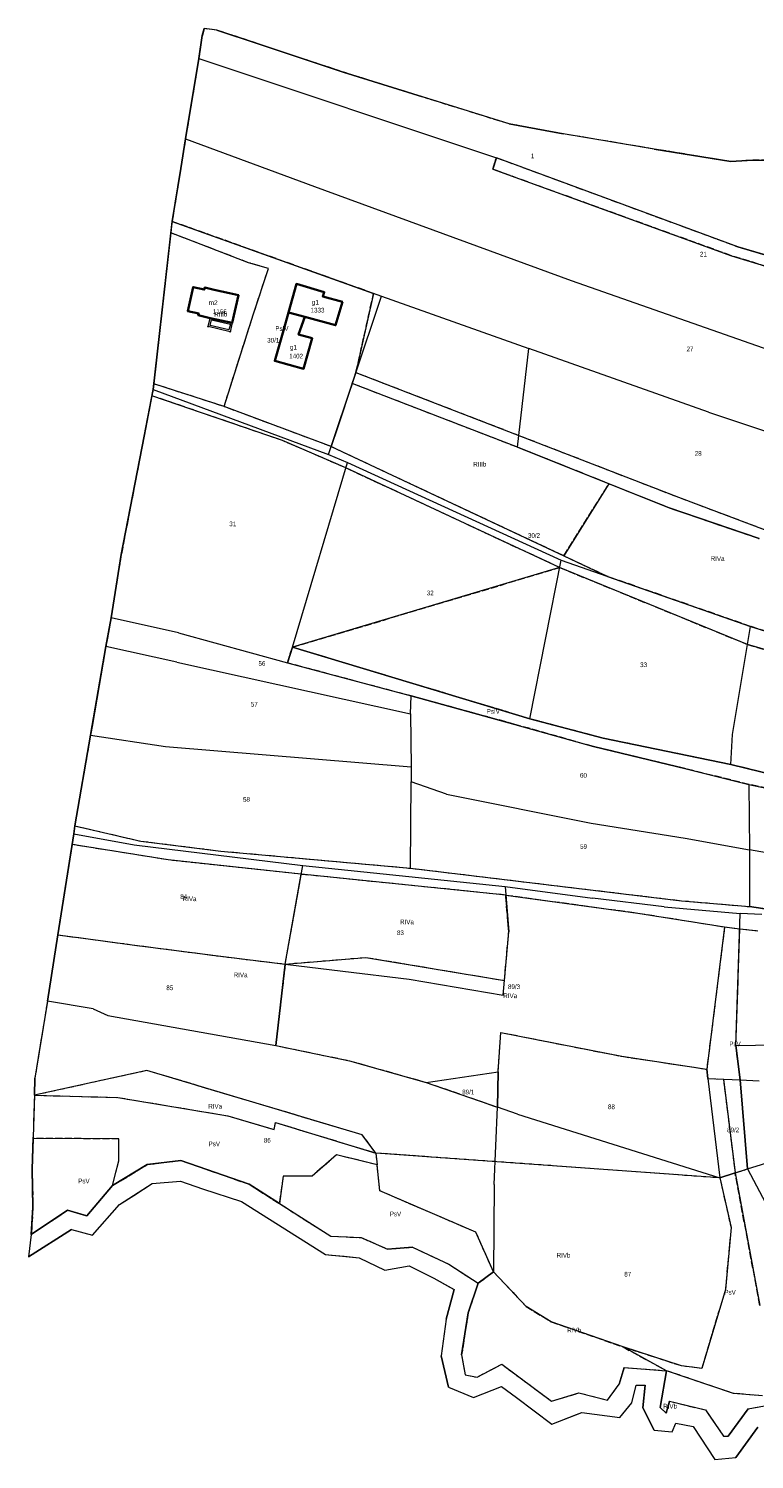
# Model space of a CAD drawing. Header units: metres. Extents: x 7496145 to 7500200, y 5498500 to 5502080.
# Tile 99 of 202: x 7496145 to 7496376, y 5501624 to 5502080. Entities that reach past the tile are written whole.
import ezdxf
from ezdxf.enums import TextEntityAlignment as Align

# ---------------------------------------------------------------- set-up
doc = ezdxf.new("R2010")
doc.units = ezdxf.units.M
doc.header["$MEASUREMENT"] = 0
for name, pattern in [('2.25_0.75', [3, 2.25, -0.75]), ('219-1000', [0]), ('egug-1000', [0])]:
    doc.linetypes.add(name, pattern=pattern)
doc.layers.get('0').update_dxf_attribs({"color": 2, "linetype": 'CONTINUOUS', "lineweight": 5})
for name, color, linetype in [('209-oznaczenie konturu klasyfikacyjnego', 7, 'CONTINUOUS'), ('211-numer działki ewidencyjnej', 7, 'CONTINUOUS'), ('217-kontur klasyfikacyjny', 7, 'CONTINUOUS'), ('218-kontur użytku gruntowego', 7, 'CONTINUOUS'), ('219-działka ewidencyjna', 7, 'CONTINUOUS'), ('312-budynek ewidencyjny', 7, 'CONTINUOUS'), ('312-oznaczenie budynku ewidencyjnego', 7, 'CONTINUOUS'), ('312-oznaczenie budynku ewidencyjnego-Atr117', 7, 'CONTINUOUS'), ('Punkt budynku', 7, 'CONTINUOUS'), ('taras', 7, 'CONTINUOUS')]:
    doc.layers.add(name, color=color, linetype=linetype)
doc.styles.get("Standard").update_dxf_attribs({"font": 'Working1250', "width": 0.75})

# ---------------------------------------------------------------- blocks, each defined once
blk = doc.blocks.new('PUNKTBUD')
at = {"color": 0}
blk.add_circle((0, 0), 0.09, dxfattribs=at)

msp = doc.modelspace()

# ---------------------------------------------------------------- linework, layer by layer
at = {"layer": '217-kontur klasyfikacyjny', "color": 3, "linetype": '2.25_0.75', "lineweight": 18, "flags": 128}
for points in [[(7496200.55, 5502077.75), (7496199.43, 5502070.4)], [(7496201.16, 5502079.96), (7496200.55, 5502077.75)], [(7496205.18, 5502079.48), (7496201.16, 5502079.96)], [(7496218.62, 5502075), (7496205.18, 5502079.48)], [(7496245.47, 5502066.08), (7496218.62, 5502075)], [(7496199.43, 5502070.4), (7496195.2, 5502044.8)], [(7496270.67, 5502058.19), (7496245.47, 5502066.08)], [(7496298.32, 5502049.59), (7496270.67, 5502058.19)], [(7496315.49, 5502046.46), (7496298.32, 5502049.59)], [(7496344.48, 5502041.59), (7496315.49, 5502046.46)], [(7496195.2, 5502044.8), (7496193.67, 5502035.39)], [(7496368.93, 5502037.6), (7496344.48, 5502041.59)], [(7496293.11, 5502035.13), (7496294.23, 5502038.84)], [(7496294.23, 5502038.84), (7496371.11, 5502010.47)], [(7496375.88, 5502038.08), (7496368.93, 5502037.6)], [(7496410.9, 5502037.95), (7496375.88, 5502038.08)], [(7496193.67, 5502035.39), (7496191.47, 5502021.88)], [(7496369.08, 5502007.61), (7496293.11, 5502035.13)], [(7496190.93, 5502018.54), (7496190.77, 5502017.12)], [(7496191.47, 5502021.88), (7496190.93, 5502018.54)], [(7496255.1, 5501995.57), (7496190.93, 5502018.54)], [(7496190.51, 5502014.87), (7496185.06, 5501966.81)], [(7496190.77, 5502017.12), (7496190.51, 5502014.87)], [(7496200.18, 5502011.2), (7496190.51, 5502014.87)], [(7496215.3, 5502005.36), (7496200.18, 5502011.2)], [(7496371.11, 5502010.47), (7496405.39, 5502000.36)], [(7496221.62, 5502003.55), (7496215.3, 5502005.36)], [(7496406.44, 5501996.18), (7496369.08, 5502007.61)], [(7496216.85, 5501989.05), (7496221.62, 5502003.55)], [(7496249.49, 5501970.39), (7496255.1, 5501995.57)], [(7496207.47, 5501959.54), (7496216.85, 5501989.05)], [(7496248.32, 5501966.88), (7496249.49, 5501970.39)], [(7496249.49, 5501970.39), (7496301.34, 5501950.37)], [(7496184.85, 5501964.95), (7496184.47, 5501963)], [(7496185.06, 5501966.81), (7496184.85, 5501964.95)], [(7496207.47, 5501959.54), (7496185.06, 5501966.81)], [(7496243.72, 5501953.1), (7496248.32, 5501966.88)], [(7496300.95, 5501946.57), (7496248.32, 5501966.88)], [(7496184.47, 5501963), (7496182, 5501950.14)], [(7496226.1, 5501948.71), (7496184.47, 5501963)], [(7496241.61, 5501946.8), (7496207.47, 5501959.54)], [(7496182, 5501950.14), (7496174.74, 5501912.39)], [(7496241.61, 5501946.8), (7496243.72, 5501953.1)], [(7496301.34, 5501950.37), (7496352.25, 5501930.62)], [(7496246.25, 5501940), (7496226.1, 5501948.71)], [(7496315.69, 5501911.96), (7496241.61, 5501946.8)], [(7496330.07, 5501934.96), (7496300.95, 5501946.57)], [(7496314.37, 5501908.24), (7496246.25, 5501940)], [(7496315.69, 5501911.96), (7496330.07, 5501934.96)], [(7496330.07, 5501934.96), (7496349.3, 5501927.29)], [(7496349.3, 5501927.29), (7496377.93, 5501917.45)], [(7496352.25, 5501930.62), (7496380.4, 5501920.08)], [(7496174.74, 5501912.39), (7496171.49, 5501892.22)], [(7496329.64, 5501905.4), (7496315.69, 5501911.96)], [(7496229.27, 5501882.85), (7496314.37, 5501908.24)], [(7496314.37, 5501908.24), (7496374.16, 5501883.75)], [(7496375.11, 5501889.5), (7496329.64, 5501905.4)], [(7496171.49, 5501892.22), (7496169.83, 5501883.1)], [(7496386.06, 5501886.06), (7496375.11, 5501889.5)], [(7496169.83, 5501883.1), (7496165.42, 5501857.57)], [(7496227.64, 5501877.87), (7496229.27, 5501882.85)], [(7496304.91, 5501860.06), (7496229.27, 5501882.85)], [(7496374.16, 5501883.75), (7496434.68, 5501866.18)], [(7496267.07, 5501867.32), (7496227.64, 5501877.87)], [(7496300.13, 5501858.29), (7496267.07, 5501867.32)], [(7496328.18, 5501853.87), (7496304.91, 5501860.06)], [(7496164.94, 5501854.82), (7496159.92, 5501825.97)], [(7496165.42, 5501857.57), (7496164.94, 5501854.82)], [(7496325.14, 5501851.2), (7496300.13, 5501858.29)], [(7496354.72, 5501844.08), (7496325.14, 5501851.2)], [(7496368.9, 5501845.46), (7496328.18, 5501853.87)], [(7496397.99, 5501838.43), (7496368.9, 5501845.46)], [(7496374.68, 5501839.16), (7496354.72, 5501844.08)], [(7496395.27, 5501834.73), (7496374.68, 5501839.16)], [(7496159.6, 5501823.4), (7496159.06, 5501820)], [(7496159.92, 5501825.97), (7496159.6, 5501823.4)], [(7496159.92, 5501825.97), (7496180.93, 5501821.08)], [(7496159.06, 5501820), (7496154.49, 5501791.24)], [(7496189.63, 5501815.11), (7496159.06, 5501820)], [(7496180.93, 5501821.08), (7496206.49, 5501817.91)], [(7496206.49, 5501817.91), (7496266.91, 5501812.45)], [(7496232.08, 5501810.51), (7496189.63, 5501815.11)], [(7496226.95, 5501781.9), (7496232.08, 5501810.51)], [(7496297.19, 5501803.91), (7496232.08, 5501810.51)], [(7496266.91, 5501812.45), (7496353.21, 5501802.09)], [(7496298.14, 5501792.16), (7496297.19, 5501803.91)], [(7496297.19, 5501803.91), (7496339.27, 5501798.17)], [(7496353.21, 5501802.09), (7496374.89, 5501800.22)], [(7496374.89, 5501800.22), (7496407.33, 5501795.34)], [(7496339.27, 5501798.17), (7496366.93, 5501793.74)], [(7496154.49, 5501791.24), (7496151.22, 5501770.08)], [(7496154.49, 5501791.24), (7496167.37, 5501789.48)], [(7496296.79, 5501776.68), (7496298.14, 5501792.16)], [(7496366.93, 5501793.74), (7496361.22, 5501748.4)], [(7496366.93, 5501793.74), (7496371.75, 5501793.18)], [(7496370.5, 5501755.94), (7496371.75, 5501793.18)], [(7496371.75, 5501793.18), (7496377.49, 5501792.52)], [(7496167.37, 5501789.48), (7496178.25, 5501788.06)], [(7496178.25, 5501788.06), (7496205.63, 5501784.5)], [(7496205.63, 5501784.5), (7496226.95, 5501781.9)], [(7496226.95, 5501781.9), (7496223.93, 5501755.96)], [(7496226.95, 5501781.9), (7496252.67, 5501784.05)], [(7496252.67, 5501784.05), (7496296.79, 5501776.68)], [(7496151.22, 5501770.08), (7496148.81, 5501755.39)], [(7496294.78, 5501747.59), (7496295.65, 5501760.15)], [(7496295.65, 5501760.15), (7496334.18, 5501752.51)], [(7496148.81, 5501755.39), (7496147.19, 5501745.51)], [(7496223.93, 5501755.96), (7496247.42, 5501751.12)], [(7496371.9, 5501745.02), (7496370.5, 5501755.94)], [(7496247.42, 5501751.12), (7496271.89, 5501744.21)], [(7496334.18, 5501752.51), (7496361.22, 5501748.4)], [(7496182.93, 5501747.98), (7496147.06, 5501740.11)], [(7496147.19, 5501745.51), (7496147.06, 5501740.11)], [(7496251.51, 5501727.48), (7496182.93, 5501747.98)], [(7496294.62, 5501736.31), (7496294.78, 5501747.59)], [(7496361.22, 5501748.4), (7496361.58, 5501745.41)], [(7496361.58, 5501745.41), (7496366.54, 5501745.22)], [(7496366.54, 5501745.22), (7496370.25, 5501715.34)], [(7496374.23, 5501716.62), (7496371.9, 5501745.02)], [(7496147.06, 5501740.11), (7496146.67, 5501726.75)], [(7496147.06, 5501740.11), (7496173.69, 5501739.41)], [(7496271.89, 5501744.21), (7496294.62, 5501736.31)], [(7496173.69, 5501739.41), (7496208.66, 5501733.56)], [(7496208.66, 5501733.56), (7496223.42, 5501729.15)], [(7496223.42, 5501729.15), (7496223.84, 5501731.42)], [(7496223.84, 5501731.42), (7496255.84, 5501721.7)], [(7496146.67, 5501726.75), (7496146.66, 5501726.3)], [(7496255.84, 5501721.7), (7496251.51, 5501727.48)], [(7496146.66, 5501726.3), (7496146.36, 5501716.58)], [(7496173.97, 5501726.26), (7496146.66, 5501726.3)], [(7496173.97, 5501719.19), (7496173.97, 5501726.26)], [(7496171.97, 5501711.33), (7496173.97, 5501719.19)], [(7496171.97, 5501711.33), (7496183, 5501718.01)], [(7496183, 5501718.01), (7496193.72, 5501719.33)], [(7496193.72, 5501719.33), (7496215.43, 5501711.77)], [(7496243.27, 5501721.11), (7496235.5, 5501714.29)], [(7496256.23, 5501717.97), (7496243.27, 5501721.11)], [(7496255.84, 5501721.7), (7496256.23, 5501717.97)], [(7496365.38, 5501713.78), (7496255.84, 5501721.7)], [(7496257.1, 5501709.65), (7496256.23, 5501717.97)], [(7496146.36, 5501716.58), (7496146.6, 5501704.41)], [(7496226.29, 5501714.34), (7496225.11, 5501705.61)], [(7496235.5, 5501714.29), (7496226.29, 5501714.34)], [(7496370.25, 5501715.34), (7496365.38, 5501713.78)], [(7496365.38, 5501713.78), (7496368.96, 5501697.93)], [(7496370.25, 5501715.34), (7496374.23, 5501716.62)], [(7496378.15, 5501673.17), (7496370.25, 5501715.34)], [(7496163.82, 5501701.72), (7496171.97, 5501711.33)], [(7496215.43, 5501711.77), (7496225.11, 5501705.61)], [(7496287.68, 5501696.46), (7496257.1, 5501709.65)], [(7496146.6, 5501704.41), (7496146.09, 5501695.77)], [(7496225.11, 5501705.61), (7496241.5, 5501695.19)], [(7496146.09, 5501695.77), (7496157.6, 5501703.47)], [(7496157.6, 5501703.47), (7496163.82, 5501701.72)], [(7496241.5, 5501695.19), (7496251.15, 5501694.77)], [(7496251.15, 5501694.77), (7496259.55, 5501691.09)], [(7496293.28, 5501683.88), (7496287.68, 5501696.46)], [(7496368.96, 5501697.93), (7496367.16, 5501678.26)], [(7496259.55, 5501691.09), (7496267.47, 5501691.66)], [(7496267.47, 5501691.66), (7496279.05, 5501686.28)], [(7496279.05, 5501686.28), (7496288.42, 5501680.2)], [(7496288.42, 5501680.2), (7496293.28, 5501683.88)], [(7496293.28, 5501683.88), (7496303.69, 5501672.82)], [(7496288.42, 5501680.2), (7496285.23, 5501670.8)], [(7496367.16, 5501678.26), (7496359.66, 5501653.09)], [(7496303.69, 5501672.82), (7496311.64, 5501667.96)], [(7496285.23, 5501670.8), (7496283.16, 5501657.35)], [(7496311.64, 5501667.96), (7496334.59, 5501659.9)], [(7496334.59, 5501659.9), (7496348.38, 5501652.35)], [(7496353.14, 5501653.87), (7496334.59, 5501659.9)], [(7496283.16, 5501657.35), (7496284.29, 5501651)], [(7496288.07, 5501650.25), (7496295.91, 5501654.43)], [(7496295.91, 5501654.43), (7496311.78, 5501642.62)], [(7496359.66, 5501653.09), (7496353.14, 5501653.87)], [(7496284.29, 5501651), (7496288.07, 5501650.25)], [(7496333.33, 5501648.07), (7496334.96, 5501653.35)], [(7496334.96, 5501653.35), (7496348.38, 5501652.35)], [(7496348.38, 5501652.35), (7496346.36, 5501640.62)], [(7496369.78, 5501645.11), (7496348.38, 5501652.35)], [(7496311.78, 5501642.62), (7496320.48, 5501645.27)], [(7496320.48, 5501645.27), (7496329.64, 5501643.01)], [(7496329.64, 5501643.01), (7496333.33, 5501648.07)], [(7496378.94, 5501644.34), (7496369.78, 5501645.11)], [(7496346.36, 5501640.62), (7496348.33, 5501638.84)], [(7496348.33, 5501638.84), (7496349.39, 5501642.59)], [(7496349.39, 5501642.59), (7496360.81, 5501639.84)], [(7496360.81, 5501639.84), (7496366.6, 5501631.54)], [(7496368.09, 5501631.48), (7496374.47, 5501640.2)], [(7496374.47, 5501640.2), (7496379.63, 5501641.1)], [(7496366.6, 5501631.54), (7496368.09, 5501631.48)]]:
    msp.add_lwpolyline(points, dxfattribs=at)
at = {"layer": '218-kontur użytku gruntowego', "color": 3, "linetype": 'egug-1000', "lineweight": 18, "flags": 128}
for points in [[(7496200.55, 5502077.75), (7496199.43, 5502070.4)], [(7496201.16, 5502079.96), (7496200.55, 5502077.75)], [(7496205.18, 5502079.48), (7496201.16, 5502079.96)], [(7496218.62, 5502075), (7496205.18, 5502079.48)], [(7496245.47, 5502066.08), (7496218.62, 5502075)], [(7496199.43, 5502070.4), (7496195.2, 5502044.8)], [(7496270.67, 5502058.19), (7496245.47, 5502066.08)], [(7496298.32, 5502049.59), (7496270.67, 5502058.19)], [(7496315.49, 5502046.46), (7496298.32, 5502049.59)], [(7496344.48, 5502041.59), (7496315.49, 5502046.46)], [(7496195.2, 5502044.8), (7496193.67, 5502035.39)], [(7496368.93, 5502037.6), (7496344.48, 5502041.59)], [(7496294.23, 5502038.84), (7496293.11, 5502035.13)], [(7496371.11, 5502010.47), (7496294.23, 5502038.84)], [(7496375.88, 5502038.08), (7496368.93, 5502037.6)], [(7496410.9, 5502037.95), (7496375.88, 5502038.08)], [(7496193.67, 5502035.39), (7496191.47, 5502021.88)], [(7496293.11, 5502035.13), (7496369.08, 5502007.61)], [(7496190.93, 5502018.54), (7496190.77, 5502017.12)], [(7496191.47, 5502021.88), (7496190.93, 5502018.54)], [(7496190.93, 5502018.54), (7496255.1, 5501995.57)], [(7496190.51, 5502014.87), (7496185.06, 5501966.81)], [(7496190.77, 5502017.12), (7496190.51, 5502014.87)], [(7496200.18, 5502011.2), (7496190.51, 5502014.87)], [(7496215.3, 5502005.36), (7496200.18, 5502011.2)], [(7496405.39, 5502000.36), (7496371.11, 5502010.47)], [(7496221.62, 5502003.55), (7496215.3, 5502005.36)], [(7496369.08, 5502007.61), (7496406.44, 5501996.18)], [(7496216.85, 5501989.05), (7496221.62, 5502003.55)], [(7496255.1, 5501995.57), (7496249.49, 5501970.39)], [(7496207.47, 5501959.54), (7496216.85, 5501989.05)], [(7496249.49, 5501970.39), (7496248.32, 5501966.88)], [(7496249.49, 5501970.39), (7496301.34, 5501950.37)], [(7496184.85, 5501964.95), (7496184.47, 5501963)], [(7496185.06, 5501966.81), (7496184.85, 5501964.95)], [(7496207.47, 5501959.54), (7496185.06, 5501966.81)], [(7496248.32, 5501966.88), (7496243.72, 5501953.1)], [(7496300.95, 5501946.57), (7496248.32, 5501966.88)], [(7496184.47, 5501963), (7496182, 5501950.14)], [(7496226.1, 5501948.71), (7496184.47, 5501963)], [(7496241.61, 5501946.8), (7496207.47, 5501959.54)], [(7496182, 5501950.14), (7496174.74, 5501912.39)], [(7496243.72, 5501953.1), (7496241.61, 5501946.8)], [(7496301.34, 5501950.37), (7496352.25, 5501930.62)], [(7496246.25, 5501940), (7496226.1, 5501948.71)], [(7496241.61, 5501946.8), (7496315.69, 5501911.96)], [(7496330.07, 5501934.96), (7496300.95, 5501946.57)], [(7496314.37, 5501908.24), (7496246.25, 5501940)], [(7496330.07, 5501934.96), (7496315.69, 5501911.96)], [(7496349.3, 5501927.29), (7496330.07, 5501934.96)], [(7496377.93, 5501917.45), (7496349.3, 5501927.29)], [(7496352.25, 5501930.62), (7496380.4, 5501920.08)], [(7496174.74, 5501912.39), (7496171.49, 5501892.22)], [(7496315.69, 5501911.96), (7496329.64, 5501905.4)], [(7496314.37, 5501908.24), (7496229.27, 5501882.85)], [(7496374.16, 5501883.75), (7496314.37, 5501908.24)], [(7496329.64, 5501905.4), (7496375.11, 5501889.5)], [(7496171.49, 5501892.22), (7496169.83, 5501883.1)], [(7496375.11, 5501889.5), (7496386.06, 5501886.06)], [(7496169.83, 5501883.1), (7496165.42, 5501857.57)], [(7496229.27, 5501882.85), (7496227.64, 5501877.87)], [(7496304.91, 5501860.06), (7496229.27, 5501882.85)], [(7496434.68, 5501866.18), (7496374.16, 5501883.75)], [(7496227.64, 5501877.87), (7496267.07, 5501867.32)], [(7496267.07, 5501867.32), (7496300.13, 5501858.29)], [(7496328.18, 5501853.87), (7496304.91, 5501860.06)], [(7496164.94, 5501854.82), (7496159.92, 5501825.97)], [(7496165.42, 5501857.57), (7496164.94, 5501854.82)], [(7496300.13, 5501858.29), (7496325.14, 5501851.2)], [(7496325.14, 5501851.2), (7496354.72, 5501844.08)], [(7496368.9, 5501845.46), (7496328.18, 5501853.87)], [(7496397.99, 5501838.43), (7496368.9, 5501845.46)], [(7496354.72, 5501844.08), (7496374.68, 5501839.16)], [(7496374.68, 5501839.16), (7496395.27, 5501834.73)], [(7496159.6, 5501823.4), (7496159.06, 5501820)], [(7496159.92, 5501825.97), (7496159.6, 5501823.4)], [(7496159.92, 5501825.97), (7496180.93, 5501821.08)], [(7496159.06, 5501820), (7496154.49, 5501791.24)], [(7496189.63, 5501815.11), (7496159.06, 5501820)], [(7496180.93, 5501821.08), (7496206.49, 5501817.91)], [(7496206.49, 5501817.91), (7496266.91, 5501812.45)], [(7496232.08, 5501810.51), (7496189.63, 5501815.11)], [(7496226.95, 5501781.9), (7496232.08, 5501810.51)], [(7496297.19, 5501803.91), (7496232.08, 5501810.51)], [(7496266.91, 5501812.45), (7496353.21, 5501802.09)], [(7496298.14, 5501792.16), (7496297.19, 5501803.91)], [(7496297.19, 5501803.91), (7496339.27, 5501798.17)], [(7496353.21, 5501802.09), (7496374.89, 5501800.22)], [(7496374.89, 5501800.22), (7496407.33, 5501795.34)], [(7496339.27, 5501798.17), (7496366.93, 5501793.74)], [(7496154.49, 5501791.24), (7496151.22, 5501770.08)], [(7496154.49, 5501791.24), (7496167.37, 5501789.48)], [(7496296.79, 5501776.68), (7496298.14, 5501792.16)], [(7496366.93, 5501793.74), (7496361.22, 5501748.4)], [(7496366.93, 5501793.74), (7496371.75, 5501793.18)], [(7496370.5, 5501755.94), (7496371.75, 5501793.18)], [(7496371.75, 5501793.18), (7496377.49, 5501792.52)], [(7496167.37, 5501789.48), (7496178.25, 5501788.06)], [(7496178.25, 5501788.06), (7496205.63, 5501784.5)], [(7496205.63, 5501784.5), (7496226.95, 5501781.9)], [(7496226.95, 5501781.9), (7496223.93, 5501755.96)], [(7496226.95, 5501781.9), (7496252.67, 5501784.05)], [(7496252.67, 5501784.05), (7496296.79, 5501776.68)], [(7496151.22, 5501770.08), (7496148.81, 5501755.39)], [(7496294.78, 5501747.59), (7496295.65, 5501760.15)], [(7496295.65, 5501760.15), (7496334.18, 5501752.51)], [(7496148.81, 5501755.39), (7496147.19, 5501745.51)], [(7496223.93, 5501755.96), (7496247.42, 5501751.12)], [(7496371.9, 5501745.02), (7496370.5, 5501755.94)], [(7496247.42, 5501751.12), (7496271.89, 5501744.21)], [(7496334.18, 5501752.51), (7496361.22, 5501748.4)], [(7496182.93, 5501747.98), (7496147.06, 5501740.11)], [(7496147.19, 5501745.51), (7496147.06, 5501740.11)], [(7496251.51, 5501727.48), (7496182.93, 5501747.98)], [(7496294.62, 5501736.31), (7496294.78, 5501747.59)], [(7496361.22, 5501748.4), (7496361.58, 5501745.41)], [(7496361.58, 5501745.41), (7496366.54, 5501745.22)], [(7496366.54, 5501745.22), (7496370.25, 5501715.34)], [(7496374.23, 5501716.62), (7496371.9, 5501745.02)], [(7496147.06, 5501740.11), (7496146.67, 5501726.75)], [(7496147.06, 5501740.11), (7496173.69, 5501739.41)], [(7496271.89, 5501744.21), (7496294.62, 5501736.31)], [(7496173.69, 5501739.41), (7496208.66, 5501733.56)], [(7496208.66, 5501733.56), (7496223.42, 5501729.15)], [(7496223.42, 5501729.15), (7496223.84, 5501731.42)], [(7496223.84, 5501731.42), (7496255.84, 5501721.7)], [(7496146.67, 5501726.75), (7496146.66, 5501726.3)], [(7496255.84, 5501721.7), (7496251.51, 5501727.48)], [(7496146.66, 5501726.3), (7496146.36, 5501716.58)], [(7496173.97, 5501726.26), (7496146.66, 5501726.3)], [(7496173.97, 5501719.19), (7496173.97, 5501726.26)], [(7496171.97, 5501711.33), (7496173.97, 5501719.19)], [(7496183, 5501718.01), (7496171.97, 5501711.33)], [(7496193.72, 5501719.33), (7496183, 5501718.01)], [(7496215.43, 5501711.77), (7496193.72, 5501719.33)], [(7496243.27, 5501721.11), (7496235.5, 5501714.29)], [(7496256.23, 5501717.97), (7496243.27, 5501721.11)], [(7496255.84, 5501721.7), (7496256.23, 5501717.97)], [(7496365.38, 5501713.78), (7496255.84, 5501721.7)], [(7496257.1, 5501709.65), (7496256.23, 5501717.97)], [(7496146.36, 5501716.58), (7496146.6, 5501704.41)], [(7496184.54, 5501711.94), (7496193.59, 5501712.73)], [(7496193.59, 5501712.73), (7496200.65, 5501710.26)], [(7496226.29, 5501714.34), (7496225.11, 5501705.61)], [(7496235.5, 5501714.29), (7496226.29, 5501714.34)], [(7496370.25, 5501715.34), (7496365.38, 5501713.78)], [(7496365.38, 5501713.78), (7496368.96, 5501697.93)], [(7496370.25, 5501715.34), (7496374.23, 5501716.62)], [(7496370.25, 5501715.34), (7496378.15, 5501673.17)], [(7496171.97, 5501711.33), (7496163.82, 5501701.72)], [(7496174.13, 5501705.25), (7496178.73, 5501708.21)], [(7496178.73, 5501708.21), (7496184.54, 5501711.94)], [(7496200.65, 5501710.26), (7496212.99, 5501706.28)], [(7496225.11, 5501705.61), (7496215.43, 5501711.77)], [(7496287.68, 5501696.46), (7496257.1, 5501709.65)], [(7496146.6, 5501704.41), (7496146.09, 5501695.77)], [(7496165.54, 5501695.54), (7496174.13, 5501705.25)], [(7496212.99, 5501706.28), (7496239.84, 5501689.38)], [(7496225.11, 5501705.61), (7496241.5, 5501695.19)], [(7496157.6, 5501703.47), (7496146.09, 5501695.77)], [(7496163.82, 5501701.72), (7496157.6, 5501703.47)], [(7496145.23, 5501688.64), (7496158.89, 5501697.38)], [(7496146.09, 5501695.77), (7496145.23, 5501688.64)], [(7496158.89, 5501697.38), (7496165.54, 5501695.54)], [(7496241.5, 5501695.19), (7496251.15, 5501694.77)], [(7496251.15, 5501694.77), (7496259.55, 5501691.09)], [(7496293.28, 5501683.88), (7496287.68, 5501696.46)], [(7496368.96, 5501697.93), (7496367.16, 5501678.26)], [(7496259.55, 5501691.09), (7496267.47, 5501691.66)], [(7496267.47, 5501691.66), (7496279.05, 5501686.28)], [(7496239.84, 5501689.38), (7496241.7, 5501689.2)], [(7496241.7, 5501689.2), (7496245.69, 5501688.82)], [(7496245.69, 5501688.82), (7496250.48, 5501688.36)], [(7496250.48, 5501688.36), (7496258.67, 5501684.42)], [(7496258.67, 5501684.42), (7496266.46, 5501685.79)], [(7496266.46, 5501685.79), (7496274.25, 5501681.87)], [(7496279.05, 5501686.28), (7496288.42, 5501680.2)], [(7496274.25, 5501681.87), (7496279.38, 5501678.97)], [(7496293.28, 5501683.88), (7496288.42, 5501680.2)], [(7496303.69, 5501672.82), (7496293.28, 5501683.88)], [(7496280.8, 5501678.17), (7496278.25, 5501668.73)], [(7496279.38, 5501678.97), (7496280.8, 5501678.17)], [(7496288.42, 5501680.2), (7496285.23, 5501670.8)], [(7496367.16, 5501678.26), (7496359.66, 5501653.09)], [(7496311.64, 5501667.96), (7496303.69, 5501672.82)], [(7496278.25, 5501668.73), (7496276.59, 5501657.13)], [(7496285.23, 5501670.8), (7496283.16, 5501657.35)], [(7496334.59, 5501659.9), (7496311.64, 5501667.96)], [(7496348.38, 5501652.35), (7496334.59, 5501659.9)], [(7496353.14, 5501653.87), (7496334.59, 5501659.9)], [(7496276.59, 5501657.13), (7496279.02, 5501647.07)], [(7496283.16, 5501657.35), (7496284.29, 5501651)], [(7496288.07, 5501650.25), (7496295.91, 5501654.43)], [(7496295.91, 5501654.43), (7496311.78, 5501642.62)], [(7496359.66, 5501653.09), (7496353.14, 5501653.87)], [(7496284.29, 5501651), (7496288.07, 5501650.25)], [(7496333.33, 5501648.07), (7496334.96, 5501653.35)], [(7496334.96, 5501653.35), (7496348.38, 5501652.35)], [(7496348.38, 5501652.35), (7496346.36, 5501640.62)], [(7496369.78, 5501645.11), (7496348.38, 5501652.35)], [(7496279.02, 5501647.07), (7496286.96, 5501643.85)], [(7496286.96, 5501643.85), (7496295.83, 5501647.31)], [(7496295.83, 5501647.31), (7496300.58, 5501643.86)], [(7496311.78, 5501642.62), (7496320.48, 5501645.27)], [(7496320.48, 5501645.27), (7496329.64, 5501643.01)], [(7496329.64, 5501643.01), (7496333.33, 5501648.07)], [(7496337.35, 5501642.07), (7496338.77, 5501647.74)], [(7496338.77, 5501647.74), (7496341.57, 5501647.7)], [(7496341.57, 5501647.7), (7496340.82, 5501640.51)], [(7496378.94, 5501644.34), (7496369.78, 5501645.11)], [(7496300.58, 5501643.86), (7496311.83, 5501635.3)], [(7496333.56, 5501637.48), (7496337.35, 5501642.07)], [(7496340.82, 5501640.51), (7496344.44, 5501633.35)], [(7496346.36, 5501640.62), (7496348.33, 5501638.84)], [(7496348.33, 5501638.84), (7496349.39, 5501642.59)], [(7496349.39, 5501642.59), (7496360.81, 5501639.84)], [(7496360.81, 5501639.84), (7496366.6, 5501631.54)], [(7496368.09, 5501631.48), (7496374.47, 5501640.2)], [(7496374.47, 5501640.2), (7496379.63, 5501641.1)], [(7496311.83, 5501635.3), (7496319.75, 5501638.37)], [(7496319.75, 5501638.37), (7496321.42, 5501639.02)], [(7496321.42, 5501639.02), (7496333.56, 5501637.48)], [(7496350.22, 5501632.84), (7496351.39, 5501635.61)], [(7496351.39, 5501635.61), (7496356.92, 5501634.54)], [(7496344.44, 5501633.35), (7496350.22, 5501632.84)], [(7496356.92, 5501634.54), (7496363.82, 5501624.09)], [(7496366.6, 5501631.54), (7496368.09, 5501631.48)], [(7496370.48, 5501624.74), (7496377.53, 5501634.31)], [(7496363.82, 5501624.09), (7496370.48, 5501624.74)]]:
    msp.add_lwpolyline(points, dxfattribs=at)
at = {"layer": '219-działka ewidencyjna', "color": 3, "linetype": '219-1000', "lineweight": 18, "flags": 128}
for points in [[(7496199.43, 5502070.4), (7496200.55, 5502077.75)], [(7496200.55, 5502077.75), (7496201.16, 5502079.96)], [(7496205.18, 5502079.48), (7496201.16, 5502079.96)], [(7496205.18, 5502079.48), (7496218.62, 5502075)], [(7496218.62, 5502075), (7496245.47, 5502066.08)], [(7496195.2, 5502044.8), (7496199.43, 5502070.4)], [(7496199.43, 5502070.4), (7496294.23, 5502038.84)], [(7496245.47, 5502066.08), (7496270.67, 5502058.19)], [(7496298.32, 5502049.59), (7496270.67, 5502058.19)], [(7496298.32, 5502049.59), (7496315.49, 5502046.46)], [(7496344.48, 5502041.59), (7496315.49, 5502046.46)], [(7496193.67, 5502035.39), (7496195.2, 5502044.8)], [(7496195.2, 5502044.8), (7496236.25, 5502029.69)], [(7496344.48, 5502041.59), (7496368.93, 5502037.6)], [(7496293.11, 5502035.13), (7496294.23, 5502038.84)], [(7496371.11, 5502010.47), (7496294.23, 5502038.84)], [(7496368.93, 5502037.6), (7496375.88, 5502038.08)], [(7496375.88, 5502038.08), (7496410.9, 5502037.95)], [(7496190.93, 5502018.54), (7496193.67, 5502035.39)], [(7496293.11, 5502035.13), (7496369.08, 5502007.61)], [(7496236.25, 5502029.69), (7496318.07, 5501999.68)], [(7496184.85, 5501964.95), (7496190.93, 5502018.54)], [(7496190.93, 5502018.54), (7496257.6, 5501994.67)], [(7496371.11, 5502010.47), (7496405.39, 5502000.36)], [(7496369.08, 5502007.61), (7496406.44, 5501996.18)], [(7496318.07, 5501999.68), (7496399.5, 5501971.1)], [(7496240.77, 5501944.27), (7496257.6, 5501994.67)], [(7496257.6, 5501994.67), (7496304.53, 5501978.08)], [(7496301.34, 5501950.37), (7496304.53, 5501978.08)], [(7496361.81, 5501957.73), (7496304.53, 5501978.08)], [(7496182, 5501950.14), (7496184.85, 5501964.95)], [(7496184.85, 5501964.95), (7496240.77, 5501944.27)], [(7496361.81, 5501957.73), (7496413.46, 5501940.59)], [(7496174.74, 5501912.39), (7496182, 5501950.14)], [(7496300.95, 5501946.57), (7496301.34, 5501950.37)], [(7496301.34, 5501950.37), (7496352.25, 5501930.62)], [(7496300.95, 5501946.57), (7496349.3, 5501927.29)], [(7496229.27, 5501882.85), (7496246.76, 5501941.71)], [(7496240.77, 5501944.27), (7496246.76, 5501941.71)], [(7496246.76, 5501941.71), (7496314.83, 5501910.58)], [(7496349.3, 5501927.29), (7496377.93, 5501917.45)], [(7496352.25, 5501930.62), (7496380.4, 5501920.08)], [(7496171.49, 5501892.22), (7496174.74, 5501912.39)], [(7496304.91, 5501860.06), (7496314.83, 5501910.58)], [(7496314.83, 5501910.58), (7496375.11, 5501889.5)], [(7496169.83, 5501883.1), (7496171.49, 5501892.22)], [(7496193.02, 5501887.4), (7496171.49, 5501892.22)], [(7496193.02, 5501887.4), (7496227.64, 5501877.87)], [(7496369.43, 5501855.02), (7496375.11, 5501889.5)], [(7496375.11, 5501889.5), (7496386.06, 5501886.06)], [(7496164.94, 5501854.82), (7496169.83, 5501883.1)], [(7496192.45, 5501878.13), (7496169.83, 5501883.1)], [(7496227.64, 5501877.87), (7496229.27, 5501882.85)], [(7496229.27, 5501882.85), (7496304.91, 5501860.06)], [(7496192.45, 5501878.13), (7496266.9, 5501861.66)], [(7496227.64, 5501877.87), (7496267.07, 5501867.32)], [(7496266.9, 5501861.66), (7496267.07, 5501867.32)], [(7496300.13, 5501858.29), (7496267.07, 5501867.32)], [(7496266.9, 5501861.66), (7496267.09, 5501844.77)], [(7496304.91, 5501860.06), (7496328.18, 5501853.87)], [(7496159.92, 5501825.97), (7496164.94, 5501854.82)], [(7496164.94, 5501854.82), (7496188.78, 5501851.21)], [(7496300.13, 5501858.29), (7496325.14, 5501851.2)], [(7496368.9, 5501845.46), (7496369.43, 5501855.02)], [(7496188.78, 5501851.21), (7496267.09, 5501844.77)], [(7496354.72, 5501844.08), (7496325.14, 5501851.2)], [(7496328.18, 5501853.87), (7496368.9, 5501845.46)], [(7496368.9, 5501845.46), (7496397.99, 5501838.43)], [(7496267.09, 5501844.77), (7496267.12, 5501839.99)], [(7496354.72, 5501844.08), (7496374.68, 5501839.16)], [(7496266.91, 5501812.45), (7496267.12, 5501839.99)], [(7496278.38, 5501836.04), (7496267.12, 5501839.99)], [(7496278.38, 5501836.04), (7496324.36, 5501826.78)], [(7496374.68, 5501839.16), (7496374.79, 5501818.26)], [(7496374.68, 5501839.16), (7496395.27, 5501834.73)], [(7496324.36, 5501826.78), (7496354.37, 5501822.05)], [(7496154.49, 5501791.24), (7496159.6, 5501823.4)], [(7496159.6, 5501823.4), (7496159.92, 5501825.97)], [(7496159.6, 5501823.4), (7496178.9, 5501819.86)], [(7496159.92, 5501825.97), (7496180.93, 5501821.08)], [(7496178.9, 5501819.86), (7496216.16, 5501815.35)], [(7496180.93, 5501821.08), (7496206.49, 5501817.91)], [(7496206.49, 5501817.91), (7496266.91, 5501812.45)], [(7496354.37, 5501822.05), (7496374.79, 5501818.26)], [(7496403.06, 5501813.34), (7496374.79, 5501818.26)], [(7496374.79, 5501818.26), (7496374.89, 5501800.22)], [(7496216.16, 5501815.35), (7496232.57, 5501813.27)], [(7496226.95, 5501781.9), (7496232.57, 5501813.27)], [(7496232.57, 5501813.27), (7496296.97, 5501806.64)], [(7496266.91, 5501812.45), (7496353.21, 5501802.09)], [(7496296.97, 5501806.64), (7496298.14, 5501792.16)], [(7496296.97, 5501806.64), (7496324.79, 5501802.9)], [(7496347.64, 5501800.12), (7496324.79, 5501802.9)], [(7496347.64, 5501800.12), (7496371.91, 5501798.02)], [(7496353.21, 5501802.09), (7496374.89, 5501800.22)], [(7496407.33, 5501795.34), (7496374.89, 5501800.22)], [(7496370.5, 5501755.94), (7496371.91, 5501798.02)], [(7496378.79, 5501797.74), (7496371.91, 5501798.02)], [(7496151.22, 5501770.08), (7496154.49, 5501791.24)], [(7496154.49, 5501791.24), (7496167.37, 5501789.48)], [(7496296.38, 5501772.02), (7496298.14, 5501792.16)], [(7496167.37, 5501789.48), (7496178.25, 5501788.06)], [(7496178.25, 5501788.06), (7496205.63, 5501784.5)], [(7496205.63, 5501784.5), (7496226.95, 5501781.9)], [(7496223.93, 5501755.96), (7496226.95, 5501781.9)], [(7496226.95, 5501781.9), (7496245.34, 5501779.6)], [(7496245.34, 5501779.6), (7496266.42, 5501777.09)], [(7496266.42, 5501777.09), (7496296.38, 5501772.02)], [(7496151.22, 5501770.08), (7496147.19, 5501745.51)], [(7496165.82, 5501767.6), (7496151.22, 5501770.08)], [(7496165.82, 5501767.6), (7496170.49, 5501765.48)], [(7496170.49, 5501765.48), (7496223.93, 5501755.96)], [(7496294.78, 5501747.59), (7496295.65, 5501760.15)], [(7496295.65, 5501760.15), (7496334.18, 5501752.51)], [(7496223.93, 5501755.96), (7496247.42, 5501751.12)], [(7496370.5, 5501755.94), (7496401.77, 5501756.5)], [(7496370.5, 5501755.94), (7496371.9, 5501745.02)], [(7496247.42, 5501751.12), (7496271.89, 5501744.21)], [(7496334.18, 5501752.51), (7496361.22, 5501748.4)], [(7496147.06, 5501740.11), (7496147.19, 5501745.51)], [(7496271.89, 5501744.21), (7496294.78, 5501747.59)], [(7496294.78, 5501747.59), (7496294.62, 5501736.31)], [(7496361.58, 5501745.41), (7496361.22, 5501748.4)], [(7496361.58, 5501745.41), (7496365.38, 5501713.78)], [(7496361.58, 5501745.41), (7496371.9, 5501745.02)], [(7496371.9, 5501745.02), (7496374.23, 5501716.62)], [(7496371.9, 5501745.02), (7496377.97, 5501744.75)], [(7496147.06, 5501740.11), (7496146.67, 5501726.75)], [(7496271.89, 5501744.21), (7496294.62, 5501736.31)], [(7496293.56, 5501711.7), (7496294.62, 5501736.31)], [(7496300.92, 5501734.13), (7496294.62, 5501736.31)], [(7496300.92, 5501734.13), (7496365.38, 5501713.78)], [(7496146.36, 5501716.58), (7496146.67, 5501726.75)], [(7496171.97, 5501711.33), (7496183, 5501718.01)], [(7496183, 5501718.01), (7496193.72, 5501719.33)], [(7496193.72, 5501719.33), (7496215.43, 5501711.77)], [(7496374.23, 5501716.62), (7496383.09, 5501719.47)], [(7496146.6, 5501704.41), (7496146.36, 5501716.58)], [(7496184.54, 5501711.94), (7496193.59, 5501712.73)], [(7496193.59, 5501712.73), (7496200.65, 5501710.26)], [(7496365.38, 5501713.78), (7496374.23, 5501716.62)], [(7496374.23, 5501716.62), (7496381.83, 5501702.23)], [(7496163.82, 5501701.72), (7496171.97, 5501711.33)], [(7496174.13, 5501705.25), (7496184.54, 5501711.94)], [(7496200.65, 5501710.26), (7496212.99, 5501706.28)], [(7496215.43, 5501711.77), (7496241.5, 5501695.19)], [(7496293.56, 5501711.7), (7496293.28, 5501683.88)], [(7496146.09, 5501695.77), (7496146.6, 5501704.41)], [(7496165.54, 5501695.54), (7496174.13, 5501705.25)], [(7496212.99, 5501706.28), (7496239.84, 5501689.38)], [(7496146.09, 5501695.77), (7496157.6, 5501703.47)], [(7496157.6, 5501703.47), (7496163.82, 5501701.72)], [(7496158.89, 5501697.38), (7496145.23, 5501688.64)], [(7496146.09, 5501695.77), (7496145.23, 5501688.64)], [(7496158.89, 5501697.38), (7496165.54, 5501695.54)], [(7496241.5, 5501695.19), (7496251.15, 5501694.77)], [(7496251.15, 5501694.77), (7496259.55, 5501691.09)], [(7496267.47, 5501691.66), (7496259.55, 5501691.09)], [(7496267.47, 5501691.66), (7496279.05, 5501686.28)], [(7496239.84, 5501689.38), (7496250.48, 5501688.36)], [(7496250.48, 5501688.36), (7496258.67, 5501684.42)], [(7496258.67, 5501684.42), (7496266.46, 5501685.79)], [(7496266.46, 5501685.79), (7496274.25, 5501681.87)], [(7496279.05, 5501686.28), (7496288.42, 5501680.2)], [(7496274.25, 5501681.87), (7496280.8, 5501678.17)], [(7496288.42, 5501680.2), (7496293.28, 5501683.88)], [(7496278.25, 5501668.73), (7496280.8, 5501678.17)], [(7496285.23, 5501670.8), (7496288.42, 5501680.2)], [(7496278.25, 5501668.73), (7496276.59, 5501657.13)], [(7496283.16, 5501657.35), (7496285.23, 5501670.8)], [(7496279.02, 5501647.07), (7496276.59, 5501657.13)], [(7496283.16, 5501657.35), (7496284.29, 5501651)], [(7496288.07, 5501650.25), (7496295.91, 5501654.43)], [(7496295.91, 5501654.43), (7496311.78, 5501642.62)], [(7496284.29, 5501651), (7496288.07, 5501650.25)], [(7496334.96, 5501653.35), (7496333.33, 5501648.07)], [(7496334.96, 5501653.35), (7496348.38, 5501652.35)], [(7496346.36, 5501640.62), (7496348.38, 5501652.35)], [(7496279.02, 5501647.07), (7496286.96, 5501643.85)], [(7496286.96, 5501643.85), (7496295.83, 5501647.31)], [(7496295.83, 5501647.31), (7496300.58, 5501643.86)], [(7496311.78, 5501642.62), (7496320.48, 5501645.27)], [(7496320.48, 5501645.27), (7496329.64, 5501643.01)], [(7496329.64, 5501643.01), (7496333.33, 5501648.07)], [(7496337.35, 5501642.07), (7496338.77, 5501647.74)], [(7496338.77, 5501647.74), (7496341.57, 5501647.7)], [(7496340.82, 5501640.51), (7496341.57, 5501647.7)], [(7496300.58, 5501643.86), (7496311.83, 5501635.3)], [(7496333.56, 5501637.48), (7496337.35, 5501642.07)], [(7496344.44, 5501633.35), (7496340.82, 5501640.51)], [(7496346.36, 5501640.62), (7496348.33, 5501638.84)], [(7496349.39, 5501642.59), (7496348.33, 5501638.84)], [(7496349.39, 5501642.59), (7496360.81, 5501639.84)], [(7496360.81, 5501639.84), (7496366.6, 5501631.54)], [(7496374.47, 5501640.2), (7496368.09, 5501631.48)], [(7496374.47, 5501640.2), (7496379.63, 5501641.1)], [(7496311.83, 5501635.3), (7496321.42, 5501639.02)], [(7496321.42, 5501639.02), (7496333.56, 5501637.48)], [(7496350.22, 5501632.84), (7496351.39, 5501635.61)], [(7496351.39, 5501635.61), (7496356.92, 5501634.54)], [(7496344.44, 5501633.35), (7496350.22, 5501632.84)], [(7496356.92, 5501634.54), (7496363.82, 5501624.09)], [(7496366.6, 5501631.54), (7496368.09, 5501631.48)], [(7496377.53, 5501634.31), (7496370.48, 5501624.74)], [(7496363.82, 5501624.09), (7496370.48, 5501624.74)]]:
    msp.add_lwpolyline(points, dxfattribs=at)
at = {"layer": '312-budynek ewidencyjny', "color": 7, "linetype": 'Continuous', "lineweight": 35, "flags": 128}
for points in [[(7496195.91, 5501989.98), (7496197.63, 5501997.61)], [(7496197.63, 5501997.61), (7496201.19, 5501996.82)], [(7496201.19, 5501996.82), (7496201.31, 5501997.43)], [(7496201.31, 5501997.43), (7496204.28, 5501996.73)], [(7496204.28, 5501996.73), (7496209.16, 5501995.63)], [(7496209.16, 5501995.63), (7496212.09, 5501994.98)], [(7496228, 5501989.47), (7496230.6, 5501998.61)], [(7496230.6, 5501998.61), (7496239.36, 5501996.03)], [(7496239.36, 5501996.03), (7496238.95, 5501994.62)], [(7496212.09, 5501994.98), (7496210.09, 5501986.17)], [(7496238.95, 5501994.62), (7496245.17, 5501992.87)], [(7496245.17, 5501992.87), (7496242.97, 5501985.43)], [(7496199.42, 5501989.19), (7496195.91, 5501989.98)], [(7496199.27, 5501988.63), (7496199.42, 5501989.19)], [(7496203.07, 5501987.75), (7496199.27, 5501988.63)], [(7496210.09, 5501986.17), (7496203.07, 5501987.75)], [(7496226.43, 5501983.78), (7496228, 5501989.47)], [(7496233.17, 5501988.13), (7496228, 5501989.47)], [(7496228, 5501989.47), (7496233.17, 5501988.13)], [(7496233.17, 5501988.13), (7496231.23, 5501982.47)], [(7496242.97, 5501985.43), (7496233.17, 5501988.13)], [(7496223.63, 5501974.06), (7496226.43, 5501983.78)], [(7496231.23, 5501982.47), (7496235.58, 5501981.29)], [(7496235.58, 5501981.29), (7496232.78, 5501971.59)], [(7496232.78, 5501971.59), (7496223.63, 5501974.06)]]:
    msp.add_lwpolyline(points, dxfattribs=at)
at = {"layer": 'taras', "color": 0, "lineweight": 18}
for p, q in [((7496202.4, 5501985.01), (7496203.07, 5501987.75)), ((7496203.01, 5501985.38), (7496203.44, 5501987.15)), ((7496203.07, 5501987.75), (7496210.09, 5501986.17)), ((7496203.44, 5501987.15), (7496209.48, 5501985.79)), ((7496209.42, 5501983.39), (7496202.4, 5501985.01)), ((7496209.05, 5501983.99), (7496203.01, 5501985.38)), ((7496209.48, 5501985.79), (7496209.05, 5501983.99)), ((7496210.09, 5501986.17), (7496209.42, 5501983.39))]:
    msp.add_line(p, q, dxfattribs=at)

# ---------------------------------------------------------------- block references
at = {"layer": 'Punkt budynku', "color": 5, "linetype": 'Continuous', "lineweight": 13}
for p in [(7496197.63, 5501997.61), (7496201.19, 5501996.82), (7496201.31, 5501997.43), (7496204.28, 5501996.73), (7496209.16, 5501995.63), (7496230.6, 5501998.61), (7496239.36, 5501996.03), (7496212.09, 5501994.98), (7496238.95, 5501994.62), (7496245.17, 5501992.87), (7496195.91, 5501989.98), (7496199.27, 5501988.63), (7496199.42, 5501989.19), (7496203.07, 5501987.75), (7496210.09, 5501986.17), (7496228, 5501989.47), (7496233.17, 5501988.13), (7496202.4, 5501985.01), (7496209.42, 5501983.39), (7496226.43, 5501983.78), (7496231.23, 5501982.47), (7496242.97, 5501985.43), (7496235.58, 5501981.29), (7496223.63, 5501974.06), (7496232.78, 5501971.59)]:
    msp.add_blockref('PUNKTBUD', p, dxfattribs=at)

# ---------------------------------------------------------------- texts
at = {"layer": '209-oznaczenie konturu klasyfikacyjnego', "color": 3, "linetype": 'Continuous', "lineweight": 18, "width": 0.79}
for s, p in [('RIIIb', (7496204.34, 5501988.21)), ('PsIV', (7496223.81, 5501983.67)), ('RIIIb', (7496286.84, 5501940.42)), ('RIVa', (7496362.49, 5501910.36)), ('PsIV', (7496291.14, 5501861.67)), ('RIVa', (7496194.29, 5501801.95)), ('RIVa', (7496263.55, 5501794.59)), ('RIVa', (7496210.56, 5501777.71)), ('RIVa', (7496296.43, 5501771.05)), ('PsV', (7496368.43, 5501755.73)), ('RIVa', (7496202.45, 5501735.84)), ('PsV', (7496202.55, 5501723.86)), ('PsV', (7496161.03, 5501712.04)), ('PsV', (7496260.27, 5501701.54)), ('RIVb', (7496313.4, 5501688.4)), ('PsV', (7496366.84, 5501676.59)), ('RIVb', (7496316.77, 5501664.52)), ('RIVb', (7496347.36, 5501640.29))]:
    msp.add_text(s, height=1.5, dxfattribs=at).set_placement(p)
at = {"layer": '211-numer działki ewidencyjnej', "color": 3, "linetype": 'Continuous', "lineweight": 18, "width": 0.79}
for s, p in [('1', (7496305.17, 5502040.16)), ('21', (7496359.05, 5502008.85)), ('30/1', (7496221.23, 5501981.41)), ('27', (7496354.78, 5501978.64)), ('28', (7496357.4, 5501945.36)), ('30/2', (7496304.27, 5501919.21)), ('32', (7496272.05, 5501900.89)), ('33', (7496340.01, 5501878.02)), ('60', (7496320.85, 5501842.79)), ('59', (7496320.9, 5501820.11)), ('83', (7496262.55, 5501792.65)), ('89/3', (7496297.92, 5501775.43)), ('89/1', (7496283.34, 5501741.89)), ('88', (7496329.77, 5501737.18)), ('89/2', (7496367.72, 5501729.81)), ('87', (7496334.96, 5501683.84))]:
    msp.add_text(s, height=1.5, dxfattribs=at).set_placement(p, align=Align.TOP_LEFT)
for s, p in [('31', (7496209.13, 5501921.41)), ('56', (7496218.45, 5501876.94)), ('57', (7496216.02, 5501863.94)), ('58', (7496213.52, 5501833.64)), ('84', (7496193.53, 5501802.65)), ('85', (7496189.09, 5501773.6)), ('86', (7496220.15, 5501725.02))]:
    msp.add_text(s, height=1.5, dxfattribs=at).set_placement(p)
at = {"layer": '312-oznaczenie budynku ewidencyjnego', "color": 7, "linetype": 'Continuous', "lineweight": 18, "width": 0.79}
for s, p in [('1333', (7496235.05, 5501991.01)), ('1166', (7496203.93, 5501990.57)), ('1402', (7496228.24, 5501976.37))]:
    msp.add_text(s, height=1.5, dxfattribs=at).set_placement(p, align=Align.TOP_LEFT)
at = {"layer": '312-oznaczenie budynku ewidencyjnego-Atr117', "color": 7, "width": 0.9}
for s, p in [('m2', (7496204, 5501991.89)), ('g1', (7496236.59, 5501992.02)), ('g1', (7496229.61, 5501977.69))]:
    msp.add_text(s, height=1.5, dxfattribs=at).set_placement(p, align=Align.CENTER)

doc.saveas('drawing.dxf')
